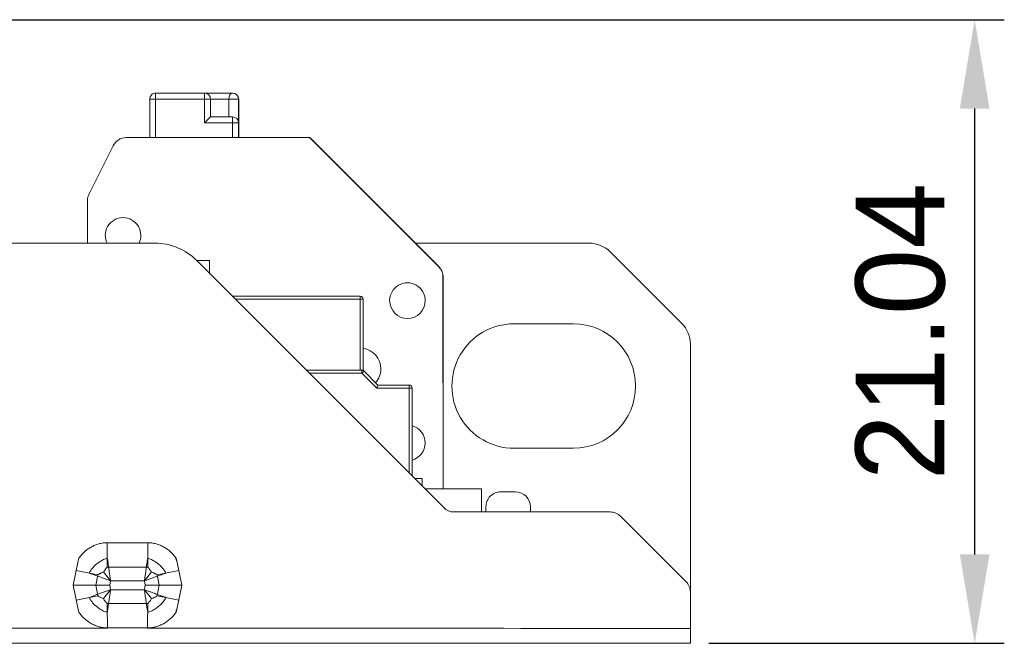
# Model space of a CAD drawing. Header units: millimetres. Extents: x 573 to 865, y 1289 to 1389.
# Tile 5 of 7: x 758 to 792, y 1368 to 1389. Entities that reach past the tile are written whole.
import ezdxf

# ---------------------------------------------------------------- set-up
doc = ezdxf.new("R2010")
doc.units = ezdxf.units.MM
doc.layers.add('1', color=7, linetype='Continuous', true_color=0xffffff)
doc.dimstyles.get("Standard").update_dxf_attribs({"dimtxt": 3, "dimasz": 3, "dimexe": 1, "dimexo": 0.625, "dimgap": 1, "dimtad": 1, "dimdec": 3, "dimdsep": 46, "dimtxsty": 'Standard', "dimcen": 3, "dimclrd": 1, "dimclre": 1, "dimadec": 3, "dimazin": 2, "dimtfac": 1, "dimtdec": 3, "dimtofl": 0, "dimtmove": 0, "dimatfit": 3, "dimfxl": 0, "dimtolj": 1, "dimtzin": 0, "dimarcsym": 0})

# ---------------------------------------------------------------- blocks, each defined once
blk = doc.blocks.new('*D3')
at = {"color": 1, "lineweight": -2}
for p, q in [((751.153, 1389.251), (791.513, 1389.251)), ((790.513, 1371.211), (790.513, 1386.251)), ((781.542, 1368.211), (791.513, 1368.211))]:
    blk.add_line(p, q, dxfattribs=at)
at = {"color": 1, "lineweight": 18}
for points in [[(790.013, 1386.251), (791.013, 1386.251), (790.513, 1389.251)], [(790.013, 1371.211), (791.013, 1371.211), (790.513, 1368.211)]]:
    blk.add_solid(points, dxfattribs=at)
at = {"layer": 'Defpoints', "color": 0, "lineweight": 18}
for p in [(750.528, 1389.251), (790.513, 1389.251), (780.917, 1368.211)]:
    blk.add_point(p, dxfattribs=at)
at = {"color": 0, "lineweight": 18, "insert": (788.013, 1378.731), "char_height": 3, "attachment_point": 5, "rotation": 90}
blk.add_mtext('\\A1;21.04', dxfattribs=at)

msp = doc.modelspace()

# ---------------------------------------------------------------- linework, layer by layer
at = {"layer": '1', "color": 155, "linetype": 'Continuous', "lineweight": 18}
for p, q in [((762.6664, 1385.2727), (762.6663, 1386.5728)), ((762.8663, 1386.7728), (764.5194, 1386.7729)), ((762.8716, 1386.7728), (762.8716, 1386.7728)), ((765.4663, 1386.7729), (764.5194, 1386.7729)), ((764.7194, 1385.9729), (764.7194, 1386.5729)), ((765.4716, 1386.7729), (765.4663, 1386.7729)), ((765.6663, 1386.573), (765.6663, 1385.773)), ((765.6716, 1386.573), (765.6716, 1385.773)), ((764.7194, 1385.9729), (764.5194, 1385.7729)), ((764.7194, 1385.9729), (765.4663, 1385.9729)), ((765.6663, 1385.773), (765.6664, 1385.273)), ((765.6716, 1385.773), (765.6717, 1385.273)), ((768.0664, 1385.2731), (761.8754, 1385.2727)), ((768.0664, 1385.2731), (772.4202, 1380.9198)), ((768.0717, 1385.2731), (768.0664, 1385.2731)), ((768.0717, 1385.2731), (772.4255, 1380.9198)), ((760.6193, 1383.3782), (761.4282, 1384.9963)), ((760.5665, 1383.1546), (760.5666, 1381.7112)), ((756.4172, 1381.7113), (762.8388, 1381.7113)), ((771.6339, 1381.7113), (777.503, 1381.7113)), ((780.6243, 1379.0042), (778.2101, 1381.4184)), ((772.5902, 1372.7883), (764.253, 1381.1255)), ((764.2556, 1381.1229), (764.6819, 1381.1229)), ((764.6819, 1380.6966), (764.6819, 1381.1229)), ((772.5671, 1373.4234), (772.5667, 1380.5663)), ((772.5724, 1373.7734), (772.572, 1380.5663)), ((765.4555, 1379.9229), (769.772, 1379.9232)), ((769.872, 1379.8232), (769.8721, 1377.4232)), ((776.9657, 1378.9913), (774.9672, 1378.9913)), ((780.9172, 1378.2971), (780.9172, 1369.9349)), ((769.8307, 1377.4232), (767.9554, 1377.4231)), ((769.8307, 1377.4232), (769.8721, 1377.4232)), ((769.8307, 1377.3232), (770.3307, 1376.8233)), ((769.9014, 1377.3939), (769.8721, 1377.4232)), ((769.9014, 1377.3939), (770.3722, 1376.9233)), ((771.4222, 1376.9233), (770.3722, 1376.9233)), ((771.5223, 1373.8562), (771.5222, 1376.8233)), ((774.9687, 1374.7913), (776.9699, 1374.7913)), ((771.6051, 1373.7733), (771.8671, 1373.7733)), ((771.8671, 1373.7733), (771.8671, 1373.5114)), ((772.567, 1373.7734), (772.5724, 1373.7734)), ((772.5724, 1373.7734), (772.5724, 1373.4234)), ((771.9551, 1373.4234), (773.8668, 1373.4235)), ((773.8668, 1372.6419), (773.8668, 1373.4235)), ((775.0172, 1373.3213), (774.5172, 1373.3213)), ((772.9437, 1372.6419), (778.2101, 1372.6419)), ((774.0172, 1372.8213), (774.0172, 1372.6419)), ((775.5172, 1372.6419), (775.5172, 1372.8213)), ((780.7708, 1370.2883), (778.5637, 1372.4954)), ((762.5996, 1371.6053), (761.2348, 1371.6053)), ((760.0882, 1370.1686), (760.2548, 1370.9905)), ((763.5797, 1370.9905), (763.7463, 1370.1686)), ((761.1029, 1370.6176), (761.3473, 1370.3186)), ((762.7315, 1370.6176), (762.4871, 1370.3186)), ((760.0882, 1370.1686), (760.848, 1370.1686)), ((760.2548, 1369.3467), (760.0882, 1370.1686)), ((761.3169, 1370.1686), (760.848, 1370.1686)), ((761.1028, 1369.7195), (761.3473, 1370.0186)), ((762.7316, 1369.7195), (762.4871, 1370.0186)), ((762.9865, 1370.1686), (762.5175, 1370.1686)), ((762.9865, 1370.1686), (763.7463, 1370.1686)), ((763.7463, 1370.1686), (763.5797, 1369.3467)), ((780.9172, 1369.9348), (780.9172, 1368.7113)), ((780.9172, 1368.7113), (780.9172, 1368.2113)), ((572.9172, 1368.2113), (780.9172, 1368.2113))]:
    msp.add_line(p, q, dxfattribs=at)
at = {"layer": '1', "color": 155, "linetype": 'Continuous', "lineweight": 13}
for p, q in [((762.8663, 1386.5728), (762.6663, 1386.5728)), ((762.8663, 1386.7728), (762.8663, 1386.5728)), ((764.5194, 1386.5729), (762.8663, 1386.5728)), ((762.8663, 1386.5728), (762.8664, 1385.2728)), ((764.5194, 1386.5729), (764.5194, 1386.7729)), ((764.7194, 1386.5729), (764.5194, 1386.5729)), ((764.5194, 1385.7729), (764.5194, 1386.5729)), ((765.3353, 1386.5729), (764.7194, 1386.5729)), ((765.6663, 1386.573), (765.3353, 1386.5729)), ((765.3353, 1385.9729), (765.3353, 1386.5729)), ((765.6716, 1386.573), (765.6663, 1386.573)), ((765.4663, 1385.7729), (765.4663, 1385.9729)), ((765.4663, 1385.7729), (764.5194, 1385.7729)), ((765.6663, 1385.773), (765.4663, 1385.7729)), ((765.4664, 1385.2729), (765.4663, 1385.7729)), ((765.6716, 1385.773), (765.6663, 1385.773)), ((769.772, 1379.9232), (769.772, 1379.8232)), ((765.5555, 1379.8229), (769.772, 1379.8232)), ((769.772, 1379.8232), (769.7721, 1377.4232)), ((769.772, 1379.8232), (769.872, 1379.8232)), ((769.8307, 1377.3232), (768.0552, 1377.3231)), ((769.8307, 1377.4232), (769.8307, 1377.3232)), ((769.8307, 1377.3232), (769.9014, 1377.3939)), ((771.4222, 1376.9233), (771.4222, 1376.8233)), ((771.4222, 1376.8233), (770.3307, 1376.8233)), ((771.4222, 1376.8233), (771.5222, 1376.8233)), ((771.4223, 1373.9562), (771.4222, 1376.8233)), ((761.2349, 1370.7782), (761.2348, 1371.6053)), ((762.5996, 1371.6053), (762.5996, 1370.7782)), ((760.9192, 1370.5201), (760.1894, 1370.6681)), ((762.5996, 1370.7782), (761.2349, 1370.7782)), ((763.645, 1370.6681), (762.9152, 1370.5201)), ((760.848, 1370.1686), (760.9192, 1370.5201)), ((761.3473, 1370.3186), (761.3169, 1370.1686)), ((761.3473, 1370.3186), (762.4871, 1370.3186)), ((762.5175, 1370.1686), (762.4871, 1370.3186)), ((762.9152, 1370.5201), (762.9865, 1370.1686)), ((760.9192, 1369.817), (760.848, 1370.1686)), ((761.3473, 1370.0186), (761.3169, 1370.1686)), ((762.4871, 1370.0186), (761.3473, 1370.0186)), ((762.5175, 1370.1686), (762.4871, 1370.0186)), ((762.9865, 1370.1686), (762.9152, 1369.817)), ((760.1894, 1369.6691), (760.9192, 1369.817)), ((762.9152, 1369.817), (763.645, 1369.6691)), ((761.2349, 1369.559), (762.5996, 1369.5589))]:
    msp.add_line(p, q, dxfattribs=at)
at = {"layer": '1', "color": 155, "linetype": 'Continuous', "lineweight": 18}
for centre, radius, start, end in [((762.8663, 1386.5728), 0.2, 90.00361, 180.00361), ((764.5194, 1386.5729), 0.2, 0.00361, 90.00361), ((765.4663, 1386.5729), 0.2, 0.00361, 90.00361), ((765.4716, 1386.5729), 0.2, 0.00361, 90.00361), ((765.4663, 1385.7729), 0.2, 0.00361, 90.00361), ((765.4716, 1385.7729), 0.2, 0.00361, 13.24639), ((761.8754, 1384.7727), 0.5, 90.00361, 153.43856), ((761.0665, 1383.1546), 0.5, 153.43856, 180.00361), ((761.7666, 1381.9727), 0.6, 0.00361, 180.00361), ((761.7666, 1381.9727), 0.6, 180.00361, 205.82797), ((761.7666, 1381.9727), 0.6, 334.17076, 0.00361), ((762.8388, 1379.7113), 2, 45, 90), ((777.503, 1380.7113), 1, 45, 90), ((772.0667, 1380.5663), 0.5, 0.00361, 45.00361), ((772.072, 1380.5663), 0.5, 0.00361, 45.00361), ((771.3667, 1379.7733), 0.6, 0.00361, 180.00361), ((769.772, 1379.8232), 0.1, 0.00361, 90.00361), ((771.3667, 1379.7733), 0.6, 180.00361, 0.00361), ((774.9672, 1376.8913), 2.1, 90.00219, 270.04097), ((776.9672, 1376.8913), 2.1, 270.0735, 90.04096), ((779.9172, 1378.2971), 1, 0, 45), ((769.7669, 1377.4732), 0.7, 0.00361, 81.35519), ((769.8307, 1377.3232), 0.1, 45.00361, 90.00361), ((769.7669, 1377.4732), 0.7, 318.20143, 0.00361), ((771.4222, 1376.8233), 0.1, 0.00361, 90.00361), ((771.367, 1374.9733), 0.6, 0.00361, 75.00732), ((771.367, 1374.9733), 0.6, 284.9999, 0.00361), ((774.5172, 1372.8213), 0.5, 89.99966, 180), ((775.0172, 1372.8213), 0.5, 0, 89.99989), ((772.9437, 1373.1419), 0.5, 225, 270), ((778.2101, 1372.1419), 0.5, 45, 90), ((780.4172, 1369.9348), 0.5, 0, 45), ((761.231, 1369.5442, -0.0002), 1, 191.45736, 196.67703)]:
    msp.add_arc(centre, radius, start, end, dxfattribs=at)
at = {"layer": '1', "color": 155, "linetype": 'Continuous', "lineweight": 18, "extrusion": (2.0816e-06, 5.29396e-23, 1)}
for centre, start, end in [((761.2308, 1370.7926, -0.0017), 163.32297, 168.54264), ((762.5956, 1369.5462, -0.0017), 343.37842, 348.53986)]:
    msp.add_arc(centre, 1, start, end, dxfattribs=at)
at = {"layer": '1', "color": 155, "linetype": 'Continuous', "lineweight": 18, "extrusion": (2.0816e-06, 0, 1)}
msp.add_arc((762.5958, 1370.7906, -0.0018), 1, 11.4813, 16.64325, dxfattribs=at)
at = {"layer": '1', "color": 155, "linetype": 'Continuous', "lineweight": 13}
msp.add_ellipse((765.4663, 1386.5729), major_axis=(0, -0.2), ratio=0.6549305, start_param=3.1415927, end_param=4.712389, dxfattribs=at)
at = {"layer": '1', "color": 155, "linetype": 'Continuous', "lineweight": 18}
for points in [[(770.3722, 1376.9233), (770.3722, 1376.9232), (770.3697, 1376.9174), (770.3601, 1376.8941), (770.3463, 1376.8608), (770.3359, 1376.8358), (770.3307, 1376.8233)], [(760.277, 1371.0788), (760.2682, 1371.0493), (760.2608, 1371.0196), (760.2547, 1370.9897)], [(763.5799, 1370.9897), (763.5739, 1371.0195), (763.5665, 1371.049), (763.5578, 1371.0782)], [(760.6189, 1369.7561), (760.7959, 1369.8218), (761.0693, 1369.9205), (761.3473, 1370.0186)], [(762.5996, 1369.2525), (762.57, 1369.4388), (762.5276, 1369.7264), (762.4871, 1370.0186)], [(760.277, 1369.2584), (760.2682, 1369.2878), (760.2608, 1369.3175), (760.2547, 1369.3475)], [(763.5799, 1369.3475), (763.5739, 1369.3177), (763.5665, 1369.2882), (763.5578, 1369.2589)], [(761.2394, 1368.7265), (733.3579, 1368.7265), (705.4765, 1368.7265), (677.595, 1368.7265)], [(780.9172, 1368.7113), (774.8098, 1368.7164), (768.7024, 1368.7214), (762.595, 1368.7265)]]:
    msp.add_open_spline(points, degree=3, dxfattribs=at)
for points, knots in [([(760.277, 1371.0788), (760.3039, 1371.1183), (760.3328, 1371.1558), (760.3947, 1371.2269), (760.4275, 1371.2606), (760.4798, 1371.3083), (760.4977, 1371.3238), (760.5344, 1371.3537), (760.5533, 1371.3683), (760.6112, 1371.4102), (760.6909, 1371.4611), (760.7755, 1371.5023), (760.8409, 1371.5294), (760.863, 1371.5378), (760.9079, 1371.5532), (760.9308, 1371.5603), (760.9997, 1371.5793), (761.046, 1371.5889), (761.1397, 1371.6019), (761.187, 1371.6053), (761.2348, 1371.6053)], [0, 0, 0, 0, 0.125, 0.125, 0.25, 0.25, 0.3125, 0.3125, 0.375, 0.375, 0.5, 0.625, 0.625, 0.6875, 0.6875, 0.75, 0.75, 0.875, 0.875, 1, 1, 1, 1]), ([(762.5996, 1371.6053), (762.6474, 1371.6053), (762.6946, 1371.6019), (762.7882, 1371.5889), (762.8345, 1371.5794), (762.9032, 1371.5605), (762.926, 1371.5534), (762.971, 1371.5379), (762.9932, 1371.5295), (763.0587, 1371.5024), (763.1011, 1371.4817), (763.163, 1371.4471), (763.1833, 1371.4349), (763.2233, 1371.4093), (763.243, 1371.3958), (763.3008, 1371.354), (763.374, 1371.2943), (763.4398, 1371.2269), (763.4863, 1371.1734), (763.5013, 1371.155), (763.5304, 1371.1173), (763.5444, 1371.098), (763.5578, 1371.0782)], [0, 0, 0, 0, 0.125, 0.125, 0.25, 0.25, 0.3125, 0.3125, 0.375, 0.375, 0.5, 0.5, 0.5625, 0.5625, 0.625, 0.625, 0.75, 0.875, 0.875, 0.9375, 0.9375, 1, 1, 1, 1]), ([(761.3473, 1370.3186), (761.3398, 1370.3694), (761.325, 1370.4686), (761.304, 1370.6109), (761.2851, 1370.7331), (761.2701, 1370.8384), (761.2603, 1370.9339), (761.2525, 1371.0173), (761.24, 1371.0649), (761.2349, 1371.0846)], [0, 0, 0, 0, 0.174924, 0.3419867, 0.5011882, 0.6247788, 0.751251, 0.8971678, 1, 1, 1, 1]), ([(762.5996, 1371.0846), (762.5974, 1371.0699), (762.593, 1371.0401), (762.5857, 1370.9902), (762.5776, 1370.9355), (762.5689, 1370.8756), (762.5594, 1370.8108), (762.5491, 1370.7405), (762.5372, 1370.6602), (762.5231, 1370.5646), (762.5061, 1370.4486), (762.4937, 1370.3639), (762.4871, 1370.3186)], [0, 0, 0, 0, 0.0764643, 0.1556213, 0.237475, 0.3220285, 0.4092851, 0.4992473, 0.5934739, 0.708347, 0.8438589, 1, 1, 1, 1]), ([(760.9192, 1370.5201), (760.9367, 1370.5326), (760.963, 1370.5514), (761.0095, 1370.5717), (761.0517, 1370.5994), (761.088, 1370.6116), (761.1036, 1370.6169)], [0, 0, 0, 0, 0.3256718, 0.4891991, 0.7791963, 1, 1, 1, 1]), ([(761.1036, 1370.6169), (761.1113, 1370.6303), (761.1302, 1370.6633), (761.1658, 1370.6993), (761.1955, 1370.7415), (761.2192, 1370.7636), (761.2349, 1370.7782)], [0, 0, 0, 0, 0.2057837, 0.5100607, 0.6741256, 1, 1, 1, 1]), ([(762.5996, 1370.7782), (762.6153, 1370.7636), (762.6389, 1370.7415), (762.668, 1370.7), (762.7036, 1370.6641), (762.7228, 1370.631), (762.7311, 1370.6167)], [0, 0, 0, 0, 0.325676, 0.4891977, 0.7791956, 1, 1, 1, 1]), ([(762.7311, 1370.6167), (762.7457, 1370.6119), (762.7818, 1370.5998), (762.8241, 1370.5721), (762.8714, 1370.5514), (762.8977, 1370.5326), (762.9152, 1370.5201)], [0, 0, 0, 0, 0.2057845, 0.5100627, 0.6741186, 1, 1, 1, 1]), ([(760.6189, 1370.581), (760.6329, 1370.576), (760.6613, 1370.5657), (760.7087, 1370.5486), (760.7607, 1370.5299), (760.8176, 1370.5094), (760.8793, 1370.4872), (760.9461, 1370.4631), (761.0225, 1370.4356), (761.1134, 1370.4027), (761.2237, 1370.3631), (761.3042, 1370.3341), (761.3473, 1370.3186)], [0, 0, 0, 0, 0.0764677, 0.1556268, 0.2374811, 0.322034, 0.4092885, 0.4992473, 0.5934797, 0.7083547, 0.8438647, 1, 1, 1, 1]), ([(762.4871, 1370.3186), (762.5357, 1370.3361), (762.6305, 1370.3704), (762.7657, 1370.419), (762.8813, 1370.4616), (762.9812, 1370.4972), (763.0729, 1370.5259), (763.153, 1370.5503), (763.1972, 1370.572), (763.2155, 1370.581)], [0, 0, 0, 0, 0.1762053, 0.3432191, 0.5010401, 0.6246505, 0.7511377, 0.8970282, 1, 1, 1, 1]), ([(761.2349, 1369.2525), (761.237, 1369.2671), (761.2414, 1369.2969), (761.2487, 1369.3466), (761.2567, 1369.4012), (761.2655, 1369.4611), (761.2751, 1369.5261), (761.2854, 1369.5965), (761.2973, 1369.6769), (761.3114, 1369.7725), (761.3283, 1369.8886), (761.3407, 1369.9732), (761.3473, 1370.0186)], [0, 0, 0, 0, 0.0760475, 0.1549538, 0.2367225, 0.321357, 0.4088604, 0.4992353, 0.5934675, 0.7083443, 0.8438585, 1, 1, 1, 1]), ([(763.2155, 1369.7561), (763.2016, 1369.7611), (763.1734, 1369.7713), (763.1261, 1369.7884), (763.0742, 1369.8071), (763.0172, 1369.8276), (762.9554, 1369.8499), (762.8884, 1369.874), (762.812, 1369.9016), (762.7211, 1369.9344), (762.6107, 1369.9741), (762.5302, 1370.0031), (762.4871, 1370.0186)], [0, 0, 0, 0, 0.0760456, 0.1549507, 0.236719, 0.321354, 0.4088585, 0.4992354, 0.5934603, 0.7083347, 0.8438512, 1, 1, 1, 1]), ([(760.9192, 1369.817), (760.9499, 1369.7939), (761.0038, 1369.7532), (761.0729, 1369.7298), (761.1027, 1369.7196)], [0, 0, 0, 0, 0.5682071, 1, 1, 1, 1]), ([(761.103, 1369.7194), (761.1125, 1369.7019), (761.1337, 1369.6631), (761.179, 1369.6089), (761.2152, 1369.5765), (761.2349, 1369.559)], [0, 0, 0, 0, 0.2732213, 0.6057224, 1, 1, 1, 1]), ([(762.5996, 1369.5589), (762.6283, 1369.5844), (762.6789, 1369.6291), (762.7156, 1369.6922), (762.7315, 1369.7194)], [0, 0, 0, 0, 0.5682042, 1, 1, 1, 1]), ([(762.7318, 1369.7196), (762.7508, 1369.7255), (762.793, 1369.7386), (762.8552, 1369.7721), (762.8941, 1369.8012), (762.9152, 1369.817)], [0, 0, 0, 0, 0.2732208, 0.6057219, 1, 1, 1, 1]), ([(761.2394, 1368.7319), (761.1915, 1368.7317), (761.144, 1368.7349), (761.0501, 1368.7475), (761.0037, 1368.757), (760.9346, 1368.7757), (760.9117, 1368.7827), (760.8665, 1368.7981), (760.8443, 1368.8065), (760.7784, 1368.8335), (760.7358, 1368.8542), (760.6737, 1368.8888), (760.6533, 1368.901), (760.6131, 1368.9266), (760.5933, 1368.9401), (760.5352, 1368.9819), (760.4617, 1369.0417), (760.3956, 1369.1093), (760.3488, 1369.1629), (760.3338, 1369.1813), (760.3046, 1369.2192), (760.2905, 1369.2386), (760.277, 1369.2584)], [0, 0, 0, 0, 0.125, 0.125, 0.25, 0.25, 0.3125, 0.3125, 0.375, 0.375, 0.5, 0.5, 0.5625, 0.5625, 0.625, 0.625, 0.75, 0.875, 0.875, 0.9375, 0.9375, 1, 1, 1, 1]), ([(763.5578, 1369.2589), (763.5309, 1369.2192), (763.5018, 1369.1816), (763.4397, 1369.1101), (763.4066, 1369.0763), (763.3541, 1369.0283), (763.3361, 1369.0128), (763.2992, 1368.9827), (763.2801, 1368.9681), (763.2219, 1368.9261), (763.1418, 1368.8751), (763.0567, 1368.8339), (762.991, 1368.8068), (762.9687, 1368.7984), (762.9235, 1368.783), (762.9005, 1368.7759), (762.8313, 1368.7571), (762.7847, 1368.7476), (762.6906, 1368.7349), (762.6431, 1368.7317), (762.595, 1368.7319)], [0, 0, 0, 0, 0.125, 0.125, 0.25, 0.25, 0.3125, 0.3125, 0.375, 0.375, 0.5, 0.625, 0.625, 0.6875, 0.6875, 0.75, 0.75, 0.875, 0.875, 1, 1, 1, 1]), ([(762.595, 1368.7322), (762.2616, 1368.7322), (761.9283, 1368.7322), (761.4765, 1368.7322), (761.3579, 1368.7322), (761.2394, 1368.7322)], [0, 0, 0, 0, 0.7377076, 0.7377076, 1, 1, 1, 1])]:
    msp.add_open_spline(points, degree=3, knots=knots, dxfattribs=at)
at = {"layer": '1', "color": 155, "linetype": 'Continuous', "lineweight": 13}
for points, knots in [([(761.2349, 1371.0846), (761.2131, 1371.0769), (761.1704, 1371.0617), (761.1077, 1371.034), (761.0475, 1371.0035), (760.9894, 1370.9696), (760.9333, 1370.9321), (760.8615, 1370.8774), (760.7786, 1370.7996), (760.69, 1370.6949), (760.6431, 1370.6197), (760.6189, 1370.581)], [0, 0, 0, 0, 0.0884712, 0.1736812, 0.256469, 0.3377833, 0.4186657, 0.5002241, 0.6624702, 0.8264212, 1, 1, 1, 1]), ([(763.2155, 1370.581), (763.2036, 1370.6008), (763.1802, 1370.6396), (763.1407, 1370.6956), (763.0988, 1370.7485), (763.054, 1370.7987), (763.0062, 1370.8463), (762.9382, 1370.9058), (762.8455, 1370.9715), (762.7253, 1371.0376), (762.6423, 1371.0687), (762.5996, 1371.0846)], [0, 0, 0, 0, 0.0884714, 0.1736814, 0.2564693, 0.3377835, 0.4186657, 0.5002238, 0.6624697, 0.8264208, 1, 1, 1, 1]), ([(761.2349, 1369.2525), (761.2159, 1369.2589), (761.1748, 1369.2728), (761.1096, 1369.3009), (761.0079, 1369.3534), (760.877, 1369.4435), (760.7539, 1369.5627), (760.6706, 1369.6689), (760.6349, 1369.7292), (760.6189, 1369.7561)], [0, 0, 0, 0, 0.0762975, 0.1652882, 0.2666882, 0.5000533, 0.7334167, 0.8807974, 1, 1, 1, 1]), ([(763.2155, 1369.7561), (763.2055, 1369.7388), (763.1838, 1369.7013), (763.1432, 1369.6429), (763.0716, 1369.5537), (762.9573, 1369.4434), (762.816, 1369.3464), (762.6953, 1369.2859), (762.6292, 1369.2628), (762.5996, 1369.2525)], [0, 0, 0, 0, 0.0762971, 0.1652877, 0.2666875, 0.5000528, 0.7334167, 0.8807976, 1, 1, 1, 1])]:
    msp.add_open_spline(points, degree=3, knots=knots, dxfattribs=at)
for points in [[(761.2394, 1368.7297), (761.2368, 1369.0061), (761.2353, 1369.2825), (761.2349, 1369.559)], [(762.5996, 1369.5589), (762.5992, 1369.2825), (762.5976, 1369.0061), (762.595, 1368.7297)]]:
    msp.add_open_spline(points, degree=3, dxfattribs=at)

# ---------------------------------------------------------------- dimensions: what is measured, and where the dimension line sits
at = {"lineweight": 18}
dim = msp.add_linear_dim(base=(790.5135, 1389.2513), p1=(780.9172, 1368.2113), p2=(750.5281, 1389.2513), angle=270, dimstyle='Standard', dxfattribs=at)
dim.commit()
dim.dimension.update_dxf_attribs({"geometry": '*D3', "text_midpoint": (788.0135, 1378.7313)})

doc.saveas('drawing.dxf')
